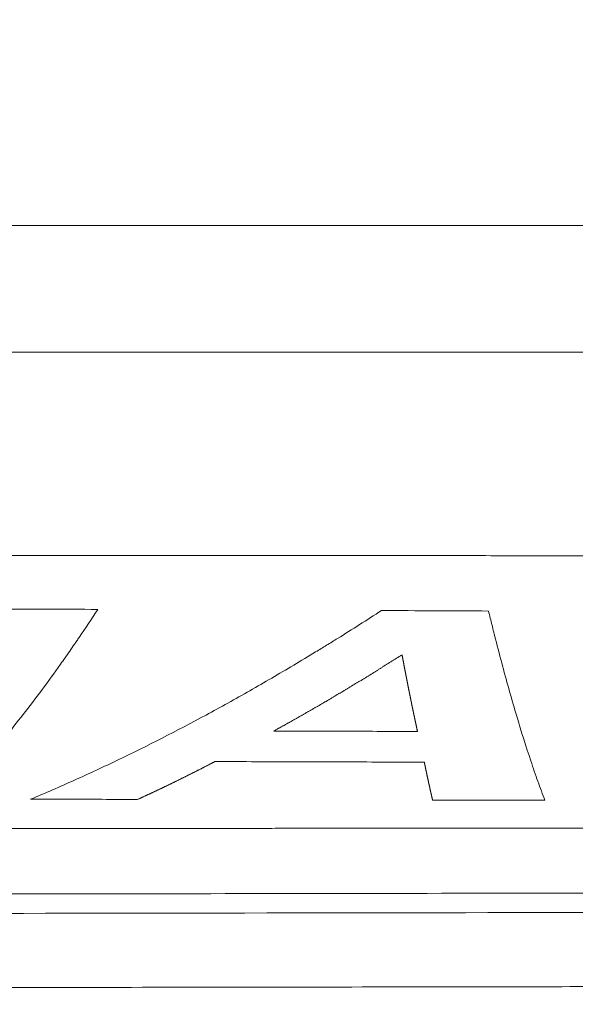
# Model space of a CAD drawing. Header units: millimetres. Extents: x 0 to 594, y 0 to 420.
# Tile 210 of 256: x 298.6 to 305.45, y 270.92 to 283.06. Entities that reach past the tile are written whole.
import ezdxf

# ---------------------------------------------------------------- set-up
doc = ezdxf.new("R2010")
doc.units = ezdxf.units.MM
doc.layers.add('1', color=7, linetype='Continuous', true_color=0xffffff)
doc.styles.add('Arial Unicode MS', font='txt')
doc.dimstyles.get("Standard").update_dxf_attribs({"dimtxt": 0.18, "dimasz": 0.18, "dimexe": 0.18, "dimexo": 0.0625, "dimgap": 0.09, "dimtad": 0, "dimtih": 1, "dimtoh": 1, "dimdec": 4, "dimzin": 0, "dimdsep": 46, "dimtxsty": 'Standard', "dimcen": 0.09, "dimadec": 0, "dimazin": 0, "dimtfac": 1, "dimtdec": 4, "dimtofl": 0, "dimtmove": 0, "dimatfit": 3, "dimfxl": 0, "dimtolj": 1, "dimtzin": 0, "dimarcsym": 0})

# ---------------------------------------------------------------- blocks, each defined once
blk = doc.blocks.new('_U8')
at = {"layer": '1', "color": 18, "lineweight": 13}
for p, q in [((305.847, 341.632), (287.064, 341.632)), ((289.064, 341.632), (289.064, 254.096)), ((305.847, 301.392), (287.064, 301.392)), ((289.064, 254.096), (284.064, 254.096))]:
    blk.add_line(p, q, dxfattribs=at)
at = {"layer": '1', "color": 18}
for points in [[(289.064, 341.632), (290.001, 338.132), (288.126, 338.132)], [(289.064, 301.392), (288.126, 304.892), (290.001, 304.892)]]:
    blk.add_solid(points, dxfattribs=at)
at = {"layer": '1', "color": 18, "linetype": 'Continuous', "lineweight": 13, "char_height": 3.5, "attachment_point": 7, "line_spacing_factor": 1.047437, "style": 'Arial Unicode MS'}
for s, insert in [('\\fArial Unicode MS|b0|i0;\\W1.0000;0.8', (259.842, 251.46)), ('\\fArial Unicode MS|b0|i0;\\W1.0000;CTRS', (269.789, 251.46)), ('\\fArial Unicode MS|b0|i0;\\W1.0000;AFT LIFT POINTS', (259.842, 244.398))]:
    blk.add_mtext(s, dxfattribs=dict(at, insert=insert))

msp = doc.modelspace()

# ---------------------------------------------------------------- linework, layer by layer
at = {"layer": '1', "color": 155, "linetype": 'Continuous', "lineweight": 13}
for points, knots in [([(124.818, 280.534), (125.541, 280.249), (127.307, 279.576), (130.072, 278.617), (133.028, 277.67), (135.779, 276.863), (138.303, 276.185), (140.598, 275.619), (142.661, 275.151), (144.505, 274.766), (146.881, 274.308), (149.898, 273.8), (153.663, 273.286), (157.949, 272.835), (162.736, 272.482), (167.998, 272.24), (173.266, 272.093), (179.976, 271.951), (188.134, 271.791), (197.745, 271.642), (207.364, 271.516), (216.986, 271.414), (229.39, 271.303), (244.577, 271.2), (262.544, 271.131), (276.102, 271.112), (285.253, 271.112), (289.972, 271.115), (294.58, 271.12), (298.984, 271.126), (302.271, 271.131), (304.594, 271.135), (306.113, 271.137), (307.835, 271.14), (309.762, 271.144), (311.894, 271.148), (314.232, 271.153), (316.8, 271.158), (319.602, 271.164), (322.643, 271.171), (325.498, 271.178), (328.127, 271.185), (329.924, 271.191), (331.223, 271.193), (331.994, 271.199), (332.586, 271.191), (332.922, 271.203), (332.997, 271.206)], [0, 0, 0, 0, 0.011301, 0.027478, 0.04249, 0.056339, 0.069024, 0.080349, 0.090551, 0.09963, 0.107586, 0.125527, 0.1438, 0.162396, 0.187643, 0.212894, 0.238126, 0.263341, 0.30921, 0.355096, 0.400986, 0.446877, 0.492766, 0.578427, 0.664088, 0.74975, 0.772365, 0.794979, 0.817248, 0.838264, 0.857982, 0.864259, 0.871491, 0.879701, 0.88889, 0.899057, 0.910202, 0.922326, 0.935791, 0.950287, 0.965814, 0.976628, 0.98789, 0.991523, 0.995199, 0.998919, 1, 1, 1, 1]), ([(332.987, 272.111), (332.896, 272.111), (332.76, 272.111), (332.579, 272.11), (331.761, 272.108), (330.262, 272.104), (322.994, 272.084), (310.639, 272.058), (296.104, 272.035), (284.475, 272.027), (275.754, 272.03), (267.033, 272.044), (258.311, 272.068), (249.59, 272.102), (240.869, 272.148), (232.147, 272.207), (223.426, 272.277), (214.706, 272.359), (205.988, 272.456), (197.273, 272.572), (190.015, 272.686), (184.212, 272.792), (180.588, 272.863), (177.69, 272.924), (174.793, 272.987), (171.173, 273.073), (166.835, 273.218), (162.503, 273.439), (158.181, 273.762), (153.875, 274.213), (150.306, 274.714), (147.466, 275.194), (144.637, 275.727), (141.124, 276.494), (136.951, 277.569), (133.512, 278.588), (130.786, 279.475), (129.115, 280.052), (128.125, 280.408), (127.81, 280.523)], [0, 0, 0, 0, 0.001316, 0.001976, 0.002636, 0.013193, 0.023751, 0.108212, 0.192672, 0.234902, 0.277133, 0.319363, 0.361593, 0.403823, 0.446054, 0.488284, 0.530514, 0.572745, 0.614975, 0.657205, 0.699435, 0.720551, 0.741666, 0.752223, 0.762781, 0.783896, 0.805011, 0.826126, 0.847241, 0.868356, 0.889472, 0.900029, 0.910587, 0.931702, 0.952817, 0.973932, 0.98449, 0.995047, 1, 1, 1, 1]), ([(273.147, 280.523), (273.756, 280.523), (274.365, 280.523), (275.584, 280.523), (276.194, 280.523), (278.022, 280.523), (279.241, 280.523), (282.897, 280.523), (285.335, 280.523), (290.211, 280.523), (292.648, 280.523), (296.305, 280.523), (297.524, 280.523), (299.961, 280.523), (302.399, 280.523), (306.056, 280.523), (308.493, 280.523), (310.931, 280.523), (312.15, 280.523), (314.588, 280.523), (315.807, 280.523), (319.463, 280.523), (321.901, 280.523), (326.776, 280.523), (329.214, 280.523), (331.652, 280.523)], [0, 0, 0, 0, 0.03125, 0.03125, 0.0625, 0.0625, 0.125, 0.125, 0.25, 0.25, 0.375, 0.375, 0.4375, 0.4375, 0.5, 0.5625, 0.625, 0.625, 0.6875, 0.6875, 0.75, 0.75, 0.875, 0.875, 1, 1, 1, 1]), ([(276.783, 278.959), (276.927, 278.959), (277.214, 278.959), (277.646, 278.959), (278.078, 278.959), (278.51, 278.959), (278.942, 278.959), (279.374, 278.959), (279.805, 278.959), (280.237, 278.959), (280.669, 278.959), (281.101, 278.959), (281.533, 278.959), (281.965, 278.959), (282.397, 278.959), (282.828, 278.959), (283.26, 278.959), (283.692, 278.959), (284.124, 278.959), (284.556, 278.959), (284.988, 278.959), (285.419, 278.959), (285.851, 278.959), (286.283, 278.959), (286.715, 278.959), (287.147, 278.959), (287.579, 278.959), (288.01, 278.959), (288.442, 278.959), (288.874, 278.959), (289.306, 278.959), (289.738, 278.959), (290.17, 278.959), (290.601, 278.959), (291.033, 278.959), (291.465, 278.959), (291.897, 278.959), (292.329, 278.959), (292.761, 278.959), (293.192, 278.959), (293.624, 278.959), (294.056, 278.959), (294.488, 278.959), (294.92, 278.959), (295.352, 278.959), (295.784, 278.959), (296.215, 278.959), (296.647, 278.959), (297.079, 278.959), (297.511, 278.959), (297.943, 278.959), (298.375, 278.959), (298.806, 278.959), (299.238, 278.959), (299.67, 278.959), (300.102, 278.959), (300.534, 278.959), (300.966, 278.959), (301.397, 278.959), (301.829, 278.959), (302.261, 278.959), (302.693, 278.959), (303.125, 278.959), (303.557, 278.959), (303.988, 278.959), (304.42, 278.959), (304.852, 278.959), (305.475, 278.959), (306.29, 278.959), (307.296, 278.959), (308.302, 278.959), (309.308, 278.959), (310.314, 278.959), (311.32, 278.959), (312.326, 278.959), (313.331, 278.959), (314.337, 278.959), (315.343, 278.959), (316.349, 278.959), (317.355, 278.959), (318.361, 278.959), (319.367, 278.959), (320.373, 278.959), (321.379, 278.959), (322.05, 278.959), (322.385, 278.959)], [0, 0, 0, 0, 0.00947, 0.018939, 0.028409, 0.037879, 0.047348, 0.056818, 0.066288, 0.075758, 0.085227, 0.094697, 0.104167, 0.113636, 0.123106, 0.132576, 0.142045, 0.151515, 0.160985, 0.170455, 0.179924, 0.189394, 0.198864, 0.208333, 0.217803, 0.227273, 0.236742, 0.246212, 0.255682, 0.265152, 0.274621, 0.284091, 0.293561, 0.30303, 0.3125, 0.32197, 0.331439, 0.340909, 0.350379, 0.359848, 0.369318, 0.378788, 0.388258, 0.397727, 0.407197, 0.416667, 0.426136, 0.435606, 0.445076, 0.454545, 0.464015, 0.473485, 0.482955, 0.492424, 0.501894, 0.511364, 0.520833, 0.530303, 0.539773, 0.549242, 0.558712, 0.568182, 0.577652, 0.587121, 0.596591, 0.606061, 0.61553, 0.625, 0.647059, 0.669118, 0.691176, 0.713235, 0.735294, 0.757353, 0.779412, 0.801471, 0.82353, 0.845588, 0.867647, 0.889706, 0.911765, 0.933823, 0.955882, 0.977941, 1, 1, 1, 1]), ([(319.795, 276.442), (319.621, 276.442), (319.272, 276.442), (318.748, 276.442), (318.224, 276.442), (317.7, 276.443), (317.177, 276.443), (316.653, 276.443), (316.129, 276.443), (315.605, 276.444), (315.081, 276.444), (314.558, 276.444), (314.034, 276.444), (313.51, 276.445), (312.986, 276.445), (312.463, 276.445), (311.939, 276.446), (311.415, 276.446), (310.891, 276.446), (310.368, 276.446), (309.844, 276.447), (309.32, 276.447), (308.796, 276.447), (308.272, 276.448), (307.749, 276.448), (307.225, 276.448), (306.701, 276.449), (306.177, 276.449), (305.654, 276.449), (305.13, 276.45), (304.606, 276.45), (304.082, 276.451), (303.508, 276.451), (302.882, 276.451), (302.205, 276.452), (301.529, 276.452), (300.852, 276.453), (300.176, 276.453), (299.499, 276.454), (298.823, 276.454), (298.146, 276.455), (297.47, 276.456), (296.793, 276.456), (296.117, 276.457), (295.44, 276.457), (294.763, 276.458), (294.087, 276.458), (293.41, 276.459), (292.734, 276.46), (292.057, 276.46), (291.381, 276.461), (290.704, 276.461), (290.028, 276.462), (289.351, 276.463), (288.675, 276.463), (287.998, 276.464), (287.322, 276.465), (286.645, 276.466), (285.968, 276.466), (285.292, 276.467), (284.615, 276.468), (283.939, 276.469), (283.262, 276.47), (282.586, 276.47), (281.909, 276.471), (281.233, 276.472), (280.556, 276.473), (279.88, 276.474), (279.203, 276.475), (278.527, 276.476), (277.85, 276.477), (277.173, 276.478), (276.722, 276.479), (276.497, 276.479)], [0, 0, 0, 0, 0.012097, 0.024194, 0.03629, 0.048387, 0.060484, 0.072581, 0.084677, 0.096774, 0.108871, 0.120968, 0.133065, 0.145161, 0.157258, 0.169355, 0.181452, 0.193548, 0.205645, 0.217742, 0.229839, 0.241935, 0.254032, 0.266129, 0.278226, 0.290323, 0.302419, 0.314516, 0.326613, 0.33871, 0.350806, 0.362903, 0.375, 0.390625, 0.40625, 0.421875, 0.4375, 0.453125, 0.46875, 0.484375, 0.5, 0.515625, 0.53125, 0.546875, 0.5625, 0.578125, 0.59375, 0.609375, 0.625, 0.640625, 0.65625, 0.671875, 0.6875, 0.703125, 0.71875, 0.734375, 0.75, 0.765625, 0.78125, 0.796875, 0.8125, 0.828125, 0.84375, 0.859375, 0.875, 0.890625, 0.90625, 0.921875, 0.9375, 0.953125, 0.96875, 0.984375, 1, 1, 1, 1]), ([(297.729, 273.451), (297.805, 273.526), (297.958, 273.683), (298.11, 273.851), (298.34, 274.112), (298.492, 274.297), (298.722, 274.591), (298.798, 274.691), (298.951, 274.897), (299.027, 275.003), (299.142, 275.165), (299.18, 275.219), (299.238, 275.302), (299.257, 275.33), (299.286, 275.372), (299.295, 275.386), (299.314, 275.414), (299.324, 275.428), (299.41, 275.555), (299.487, 275.67), (299.564, 275.788)], [0, 0, 0, 0, 0.125, 0.25, 0.25, 0.5, 0.5, 0.625, 0.625, 0.75, 0.75, 0.8125, 0.8125, 0.84375, 0.84375, 0.859375, 0.859375, 0.875, 0.875, 1, 1, 1, 1]), ([(303.061, 275.774), (302.88, 275.657), (302.7, 275.542), (302.497, 275.416), (302.475, 275.402), (302.429, 275.374), (302.362, 275.332), (302.294, 275.291), (302.159, 275.208), (302.069, 275.154), (301.798, 274.993), (301.618, 274.888), (301.258, 274.683), (301.078, 274.583), (300.537, 274.291), (300.177, 274.106), (299.636, 273.847), (299.276, 273.679), (298.916, 273.523), (298.736, 273.448)], [0, 0, 0, 0, 0.125, 0.125, 0.140625, 0.140625, 0.15625, 0.1875, 0.1875, 0.25, 0.25, 0.375, 0.375, 0.5, 0.5, 0.75, 0.75, 0.875, 1, 1, 1, 1]), ([(305.076, 273.434), (305.046, 273.509), (304.988, 273.665), (304.93, 273.833), (304.843, 274.093), (304.785, 274.277), (304.698, 274.57), (304.669, 274.671), (304.611, 274.877), (304.582, 274.982), (304.524, 275.198), (304.495, 275.309), (304.463, 275.436), (304.459, 275.45), (304.452, 275.479), (304.441, 275.521), (304.43, 275.565), (304.409, 275.651), (304.394, 275.709), (304.38, 275.768)], [0, 0, 0, 0, 0.125, 0.25, 0.25, 0.5, 0.5, 0.625, 0.625, 0.75, 0.75, 0.875, 0.875, 0.890625, 0.890625, 0.90625, 0.9375, 0.9375, 1, 1, 1, 1]), ([(303.314, 275.229), (303.309, 275.226), (303.3, 275.221), (303.287, 275.212), (303.274, 275.204), (303.26, 275.195), (303.247, 275.187), (303.234, 275.178), (303.221, 275.17), (303.207, 275.162), (303.194, 275.153), (303.181, 275.145), (303.167, 275.136), (303.154, 275.128), (303.141, 275.12), (303.128, 275.111), (303.114, 275.103), (303.101, 275.094), (303.088, 275.086), (303.074, 275.078), (303.061, 275.069), (303.048, 275.061), (303.035, 275.053), (303.021, 275.045), (303.008, 275.036), (302.995, 275.028), (302.981, 275.02), (302.968, 275.011), (302.955, 275.003), (302.942, 274.995), (302.928, 274.987), (302.915, 274.979), (302.902, 274.97), (302.888, 274.962), (302.875, 274.954), (302.862, 274.946), (302.849, 274.938), (302.835, 274.929), (302.822, 274.921), (302.809, 274.913), (302.795, 274.905), (302.782, 274.897), (302.769, 274.889), (302.756, 274.881), (302.742, 274.873), (302.729, 274.865), (302.716, 274.856), (302.702, 274.848), (302.689, 274.84), (302.676, 274.832), (302.663, 274.824), (302.649, 274.816), (302.636, 274.808), (302.623, 274.8), (302.609, 274.792), (302.596, 274.784), (302.583, 274.776), (302.57, 274.768), (302.556, 274.761), (302.543, 274.753), (302.53, 274.745), (302.516, 274.737), (302.503, 274.729), (302.49, 274.721), (302.477, 274.713), (302.463, 274.705), (302.45, 274.697), (302.437, 274.689), (302.423, 274.682), (302.41, 274.674), (302.397, 274.666), (302.384, 274.658), (302.37, 274.65), (302.357, 274.643), (302.344, 274.635), (302.33, 274.627), (302.317, 274.619), (302.304, 274.612), (302.291, 274.604), (302.277, 274.596), (302.264, 274.588), (302.251, 274.581), (302.237, 274.573), (302.224, 274.565), (302.211, 274.558), (302.198, 274.55), (302.184, 274.542), (302.171, 274.535), (302.158, 274.527), (302.144, 274.519), (302.131, 274.512), (302.118, 274.504), (302.105, 274.497), (302.091, 274.489), (302.078, 274.481), (302.065, 274.474), (302.051, 274.466), (302.038, 274.459), (302.025, 274.451), (302.012, 274.444), (301.998, 274.436), (301.985, 274.429), (301.972, 274.421), (301.959, 274.414), (301.945, 274.406), (301.932, 274.399), (301.919, 274.391), (301.905, 274.384), (301.892, 274.377), (301.879, 274.369), (301.866, 274.362), (301.852, 274.354), (301.839, 274.347), (301.826, 274.34), (301.812, 274.332), (301.799, 274.325), (301.786, 274.318), (301.773, 274.31), (301.759, 274.303), (301.746, 274.296), (301.737, 274.291), (301.733, 274.288)], [0, 0, 0, 0, 0.008403, 0.016807, 0.02521, 0.033613, 0.042017, 0.05042, 0.058824, 0.067227, 0.07563, 0.084034, 0.092437, 0.10084, 0.109244, 0.117647, 0.12605, 0.134454, 0.142857, 0.15126, 0.159664, 0.168067, 0.17647, 0.184874, 0.193277, 0.20168, 0.210084, 0.218487, 0.226891, 0.235294, 0.243697, 0.252101, 0.260504, 0.268907, 0.277311, 0.285714, 0.294117, 0.302521, 0.310924, 0.319327, 0.327731, 0.336134, 0.344537, 0.352941, 0.361344, 0.369748, 0.378151, 0.386554, 0.394958, 0.403361, 0.411764, 0.420168, 0.428571, 0.436974, 0.445378, 0.453781, 0.462184, 0.470588, 0.478991, 0.487395, 0.495798, 0.504201, 0.512605, 0.521008, 0.529411, 0.537815, 0.546218, 0.554621, 0.563025, 0.571428, 0.579832, 0.588235, 0.596638, 0.605042, 0.613445, 0.621848, 0.630252, 0.638655, 0.647058, 0.655462, 0.663865, 0.672269, 0.680672, 0.689075, 0.697479, 0.705882, 0.714285, 0.722689, 0.731092, 0.739496, 0.747899, 0.756302, 0.764706, 0.773109, 0.781512, 0.789916, 0.798319, 0.806723, 0.815126, 0.823529, 0.831933, 0.840336, 0.848739, 0.857143, 0.865546, 0.873949, 0.882353, 0.890756, 0.89916, 0.907563, 0.915966, 0.92437, 0.932773, 0.941176, 0.94958, 0.957983, 0.966387, 0.97479, 0.983193, 0.991597, 1, 1, 1, 1]), ([(303.505, 274.283), (303.504, 274.285), (303.503, 274.29), (303.501, 274.298), (303.5, 274.305), (303.498, 274.312), (303.497, 274.32), (303.495, 274.327), (303.493, 274.334), (303.492, 274.342), (303.49, 274.349), (303.489, 274.357), (303.487, 274.364), (303.485, 274.372), (303.484, 274.379), (303.482, 274.386), (303.481, 274.394), (303.479, 274.401), (303.477, 274.409), (303.476, 274.416), (303.474, 274.424), (303.473, 274.432), (303.471, 274.439), (303.469, 274.447), (303.468, 274.454), (303.466, 274.462), (303.465, 274.469), (303.463, 274.477), (303.461, 274.485), (303.46, 274.492), (303.458, 274.5), (303.456, 274.507), (303.455, 274.515), (303.453, 274.523), (303.452, 274.53), (303.45, 274.538), (303.448, 274.546), (303.447, 274.553), (303.445, 274.561), (303.444, 274.569), (303.442, 274.577), (303.44, 274.584), (303.439, 274.592), (303.437, 274.6), (303.436, 274.608), (303.434, 274.615), (303.432, 274.623), (303.431, 274.631), (303.429, 274.639), (303.428, 274.647), (303.426, 274.655), (303.424, 274.662), (303.423, 274.67), (303.421, 274.678), (303.42, 274.686), (303.418, 274.694), (303.416, 274.702), (303.415, 274.71), (303.413, 274.718), (303.411, 274.726), (303.41, 274.734), (303.408, 274.742), (303.407, 274.75), (303.405, 274.758), (303.403, 274.765), (303.402, 274.773), (303.4, 274.782), (303.399, 274.79), (303.397, 274.798), (303.395, 274.806), (303.394, 274.814), (303.392, 274.822), (303.391, 274.83), (303.389, 274.838), (303.387, 274.846), (303.386, 274.854), (303.384, 274.862), (303.383, 274.87), (303.381, 274.878), (303.379, 274.887), (303.378, 274.895), (303.376, 274.903), (303.375, 274.911), (303.373, 274.919), (303.371, 274.927), (303.37, 274.936), (303.368, 274.944), (303.367, 274.952), (303.365, 274.96), (303.363, 274.969), (303.362, 274.977), (303.36, 274.985), (303.359, 274.993), (303.357, 275.002), (303.355, 275.01), (303.354, 275.018), (303.352, 275.027), (303.351, 275.035), (303.349, 275.043), (303.347, 275.052), (303.346, 275.06), (303.344, 275.068), (303.342, 275.077), (303.341, 275.085), (303.339, 275.094), (303.338, 275.102), (303.336, 275.11), (303.334, 275.119), (303.333, 275.127), (303.331, 275.136), (303.33, 275.144), (303.328, 275.153), (303.326, 275.161), (303.325, 275.17), (303.323, 275.178), (303.322, 275.187), (303.32, 275.195), (303.318, 275.204), (303.317, 275.212), (303.315, 275.221), (303.314, 275.226), (303.314, 275.229)], [0, 0, 0, 0, 0.008403, 0.016807, 0.02521, 0.033613, 0.042017, 0.05042, 0.058824, 0.067227, 0.07563, 0.084034, 0.092437, 0.10084, 0.109244, 0.117647, 0.126051, 0.134454, 0.142857, 0.151261, 0.159664, 0.168068, 0.176471, 0.184874, 0.193278, 0.201681, 0.210085, 0.218488, 0.226891, 0.235295, 0.243698, 0.252101, 0.260505, 0.268908, 0.277312, 0.285715, 0.294118, 0.302522, 0.310925, 0.319329, 0.327732, 0.336135, 0.344539, 0.352942, 0.361345, 0.369749, 0.378152, 0.386556, 0.394959, 0.403362, 0.411766, 0.420169, 0.428573, 0.436976, 0.445379, 0.453783, 0.462186, 0.470589, 0.478993, 0.487396, 0.495799, 0.504203, 0.512606, 0.52101, 0.529413, 0.537816, 0.54622, 0.554623, 0.563026, 0.57143, 0.579833, 0.588236, 0.59664, 0.605043, 0.613446, 0.62185, 0.630253, 0.638656, 0.64706, 0.655463, 0.663866, 0.67227, 0.680673, 0.689076, 0.69748, 0.705883, 0.714286, 0.72269, 0.731093, 0.739496, 0.7479, 0.756303, 0.764706, 0.77311, 0.781513, 0.789916, 0.79832, 0.806723, 0.815126, 0.82353, 0.831933, 0.840336, 0.84874, 0.857143, 0.865546, 0.87395, 0.882353, 0.890756, 0.89916, 0.907563, 0.915966, 0.92437, 0.932773, 0.941177, 0.94958, 0.957983, 0.966387, 0.97479, 0.983193, 0.991597, 1, 1, 1, 1]), ([(300.055, 273.445), (300.059, 273.447), (300.068, 273.451), (300.08, 273.457), (300.093, 273.462), (300.106, 273.468), (300.118, 273.474), (300.131, 273.48), (300.144, 273.486), (300.156, 273.492), (300.169, 273.498), (300.182, 273.504), (300.195, 273.509), (300.207, 273.515), (300.22, 273.521), (300.233, 273.527), (300.245, 273.533), (300.258, 273.539), (300.271, 273.545), (300.284, 273.551), (300.296, 273.557), (300.309, 273.563), (300.322, 273.569), (300.334, 273.575), (300.347, 273.581), (300.36, 273.587), (300.372, 273.593), (300.385, 273.6), (300.398, 273.606), (300.411, 273.612), (300.423, 273.618), (300.436, 273.624), (300.449, 273.63), (300.461, 273.636), (300.474, 273.642), (300.487, 273.649), (300.499, 273.655), (300.512, 273.661), (300.525, 273.667), (300.538, 273.673), (300.55, 273.68), (300.563, 273.686), (300.576, 273.692), (300.588, 273.698), (300.601, 273.705), (300.614, 273.711), (300.627, 273.717), (300.639, 273.724), (300.652, 273.73), (300.665, 273.736), (300.677, 273.743), (300.69, 273.749), (300.703, 273.755), (300.715, 273.762), (300.728, 273.768), (300.741, 273.775), (300.754, 273.781), (300.766, 273.787), (300.779, 273.794), (300.792, 273.8), (300.804, 273.807), (300.817, 273.813), (300.83, 273.82), (300.843, 273.826), (300.855, 273.833), (300.868, 273.839), (300.881, 273.846), (300.893, 273.852), (300.906, 273.859), (300.919, 273.865), (300.931, 273.872), (300.944, 273.879), (300.957, 273.885), (300.97, 273.892), (300.982, 273.898), (300.995, 273.905), (301.003, 273.909), (301.008, 273.912)], [0, 0, 0, 0, 0.013333, 0.026667, 0.04, 0.053333, 0.066667, 0.08, 0.093333, 0.106667, 0.12, 0.133333, 0.146667, 0.16, 0.173333, 0.186667, 0.2, 0.213333, 0.226667, 0.24, 0.253333, 0.266667, 0.28, 0.293333, 0.306667, 0.32, 0.333333, 0.346667, 0.36, 0.373333, 0.386667, 0.4, 0.413333, 0.426667, 0.44, 0.453333, 0.466667, 0.48, 0.493333, 0.506667, 0.52, 0.533333, 0.546667, 0.56, 0.573333, 0.586667, 0.6, 0.613333, 0.626667, 0.64, 0.653333, 0.666667, 0.68, 0.693333, 0.706667, 0.72, 0.733333, 0.746667, 0.76, 0.773333, 0.786667, 0.8, 0.813333, 0.826667, 0.84, 0.853333, 0.866667, 0.88, 0.893333, 0.906667, 0.92, 0.933333, 0.946667, 0.96, 0.973333, 0.986667, 1, 1, 1, 1]), ([(303.588, 273.904), (303.589, 273.902), (303.59, 273.898), (303.591, 273.891), (303.592, 273.884), (303.594, 273.878), (303.595, 273.871), (303.596, 273.865), (303.598, 273.858), (303.599, 273.851), (303.601, 273.845), (303.602, 273.838), (303.603, 273.832), (303.605, 273.825), (303.606, 273.819), (303.607, 273.812), (303.609, 273.806), (303.61, 273.799), (303.611, 273.793), (303.613, 273.786), (303.614, 273.78), (303.616, 273.773), (303.617, 273.767), (303.618, 273.761), (303.62, 273.754), (303.621, 273.748), (303.622, 273.741), (303.624, 273.735), (303.625, 273.729), (303.626, 273.722), (303.628, 273.716), (303.629, 273.71), (303.631, 273.703), (303.632, 273.697), (303.633, 273.691), (303.635, 273.684), (303.636, 273.678), (303.637, 273.672), (303.639, 273.666), (303.64, 273.659), (303.641, 273.653), (303.643, 273.647), (303.644, 273.641), (303.646, 273.635), (303.647, 273.628), (303.648, 273.622), (303.65, 273.616), (303.651, 273.61), (303.652, 273.604), (303.654, 273.598), (303.655, 273.592), (303.656, 273.585), (303.658, 273.579), (303.659, 273.573), (303.661, 273.567), (303.662, 273.561), (303.663, 273.555), (303.665, 273.549), (303.666, 273.543), (303.667, 273.537), (303.669, 273.531), (303.67, 273.525), (303.671, 273.519), (303.673, 273.513), (303.674, 273.507), (303.676, 273.501), (303.677, 273.495), (303.678, 273.49), (303.68, 273.484), (303.681, 273.478), (303.682, 273.472), (303.684, 273.466), (303.685, 273.46), (303.686, 273.454), (303.688, 273.448), (303.689, 273.443), (303.69, 273.439), (303.691, 273.437)], [0, 0, 0, 0, 0.013333, 0.026667, 0.04, 0.053333, 0.066667, 0.08, 0.093333, 0.106667, 0.12, 0.133333, 0.146667, 0.16, 0.173333, 0.186667, 0.2, 0.213333, 0.226667, 0.24, 0.253333, 0.266667, 0.28, 0.293333, 0.306667, 0.32, 0.333333, 0.346667, 0.36, 0.373333, 0.386667, 0.4, 0.413333, 0.426666, 0.44, 0.453333, 0.466666, 0.48, 0.493333, 0.506666, 0.52, 0.533333, 0.546666, 0.56, 0.573333, 0.586667, 0.6, 0.613333, 0.626667, 0.64, 0.653333, 0.666667, 0.68, 0.693333, 0.706667, 0.72, 0.733333, 0.746667, 0.76, 0.773333, 0.786667, 0.8, 0.813333, 0.826667, 0.84, 0.853333, 0.866667, 0.88, 0.893333, 0.906667, 0.92, 0.933333, 0.946667, 0.96, 0.973333, 0.986667, 1, 1, 1, 1]), ([(276.52, 273.102), (276.626, 273.102), (276.838, 273.102), (277.156, 273.101), (277.475, 273.1), (277.793, 273.1), (278.112, 273.099), (278.43, 273.099), (278.748, 273.099), (279.067, 273.098), (279.385, 273.098), (279.703, 273.097), (280.022, 273.097), (280.34, 273.096), (280.658, 273.096), (280.977, 273.096), (281.295, 273.095), (281.614, 273.095), (281.932, 273.095), (282.25, 273.094), (282.569, 273.094), (282.887, 273.094), (283.205, 273.093), (283.524, 273.093), (283.842, 273.093), (284.161, 273.092), (284.479, 273.092), (284.797, 273.092), (285.116, 273.092), (285.434, 273.091), (285.752, 273.091), (286.071, 273.091), (286.389, 273.091), (286.708, 273.091), (287.026, 273.09), (287.344, 273.09), (287.663, 273.09), (287.981, 273.09), (288.299, 273.09), (288.618, 273.089), (288.936, 273.089), (289.255, 273.089), (289.573, 273.089), (289.891, 273.089), (290.21, 273.089), (290.528, 273.089), (290.846, 273.089), (291.165, 273.088), (291.483, 273.088), (291.801, 273.088), (292.12, 273.088), (292.438, 273.088), (292.757, 273.088), (293.075, 273.088), (293.393, 273.088), (293.712, 273.088), (294.03, 273.088), (294.348, 273.088), (294.667, 273.088), (294.985, 273.088), (295.304, 273.088), (295.622, 273.088), (295.94, 273.088), (296.259, 273.088), (296.577, 273.088), (296.895, 273.088), (297.214, 273.088), (297.532, 273.088), (297.851, 273.088), (298.169, 273.088), (298.487, 273.088), (298.806, 273.088), (299.124, 273.088), (299.442, 273.088), (299.761, 273.088), (300.079, 273.088), (300.398, 273.088), (300.716, 273.088), (301.034, 273.088), (301.353, 273.088), (301.671, 273.088), (301.989, 273.089), (302.308, 273.089), (302.626, 273.089), (302.945, 273.089), (303.263, 273.089), (303.776, 273.089), (304.483, 273.089), (305.385, 273.09), (306.287, 273.09), (307.19, 273.09), (308.092, 273.091), (308.994, 273.091), (309.896, 273.091), (310.798, 273.092), (311.7, 273.092), (312.602, 273.093), (313.504, 273.094), (314.406, 273.094), (315.308, 273.095), (316.21, 273.095), (317.112, 273.096), (318.014, 273.097), (318.916, 273.097), (319.518, 273.098), (319.818, 273.098)], [0, 0, 0, 0, 0.007353, 0.014706, 0.022059, 0.029412, 0.036765, 0.044118, 0.051471, 0.058824, 0.066176, 0.073529, 0.080882, 0.088235, 0.095588, 0.102941, 0.110294, 0.117647, 0.125, 0.132353, 0.139706, 0.147059, 0.154412, 0.161765, 0.169118, 0.176471, 0.183823, 0.191176, 0.198529, 0.205882, 0.213235, 0.220588, 0.227941, 0.235294, 0.242647, 0.25, 0.257353, 0.264706, 0.272059, 0.279412, 0.286765, 0.294118, 0.301471, 0.308824, 0.316176, 0.323529, 0.330882, 0.338235, 0.345588, 0.352941, 0.360294, 0.367647, 0.375, 0.382353, 0.389706, 0.397059, 0.404412, 0.411765, 0.419118, 0.426471, 0.433824, 0.441176, 0.448529, 0.455882, 0.463235, 0.470588, 0.477941, 0.485294, 0.492647, 0.5, 0.507353, 0.514706, 0.522059, 0.529412, 0.536765, 0.544118, 0.551471, 0.558824, 0.566176, 0.573529, 0.580882, 0.588235, 0.595588, 0.602941, 0.610294, 0.617647, 0.625, 0.645833, 0.666667, 0.6875, 0.708333, 0.729167, 0.75, 0.770833, 0.791667, 0.8125, 0.833333, 0.854167, 0.875, 0.895833, 0.916667, 0.9375, 0.958333, 0.979167, 1, 1, 1, 1]), ([(241.883, 272.384), (243.781, 272.373), (245.679, 272.363), (248.526, 272.349), (249.475, 272.344), (251.373, 272.336), (252.322, 272.332), (255.169, 272.32), (257.067, 272.313), (260.862, 272.301), (262.76, 272.295), (266.556, 272.286), (268.454, 272.282), (272.25, 272.275), (274.148, 272.273), (277.943, 272.269), (279.841, 272.268), (282.688, 272.268), (283.637, 272.268), (285.535, 272.268), (286.484, 272.269), (289.331, 272.27), (291.228, 272.272), (295.024, 272.275), (296.922, 272.278), (300.718, 272.282), (302.616, 272.285), (306.411, 272.291), (308.309, 272.294), (312.105, 272.301), (314.003, 272.305), (317.799, 272.312), (319.696, 272.316), (323.492, 272.325), (325.39, 272.33), (328.237, 272.337), (329.186, 272.34), (330.609, 272.344), (331.321, 272.346), (332.033, 272.348), (332.388, 272.349), (332.507, 272.349), (332.685, 272.35), (332.744, 272.35), (332.863, 272.35), (332.922, 272.35), (332.982, 272.351)], [0, 0, 0, 0, 0.0625, 0.0625, 0.09375, 0.09375, 0.125, 0.125, 0.1875, 0.1875, 0.25, 0.25, 0.3125, 0.3125, 0.375, 0.375, 0.4375, 0.4375, 0.46875, 0.46875, 0.5, 0.5, 0.5625, 0.5625, 0.625, 0.625, 0.6875, 0.6875, 0.75, 0.75, 0.8125, 0.8125, 0.875, 0.875, 0.9375, 0.9375, 0.96875, 0.96875, 0.984375, 0.992188, 0.992188, 0.996094, 0.996094, 0.998047, 0.998047, 1, 1, 1, 1])]:
    msp.add_open_spline(points, degree=3, knots=knots, dxfattribs=at)
for points in [[(299.564, 275.788), (299.349, 275.789), (298.92, 275.791), (298.49, 275.792), (298.275, 275.793)], [(304.38, 275.768), (304.16, 275.769), (303.72, 275.771), (303.281, 275.773), (303.061, 275.774)], [(301.733, 274.288), (301.88, 274.288), (302.176, 274.287), (302.619, 274.286), (303.062, 274.284), (303.357, 274.283), (303.505, 274.283)], [(301.008, 273.912), (301.18, 273.911), (301.524, 273.91), (302.04, 273.909), (302.556, 273.907), (303.072, 273.906), (303.416, 273.905), (303.588, 273.904)], [(298.736, 273.448), (298.882, 273.448), (299.176, 273.447), (299.615, 273.446), (299.908, 273.445), (300.055, 273.445)], [(303.691, 273.437), (303.921, 273.436), (304.383, 273.435), (304.845, 273.434), (305.076, 273.434)]]:
    msp.add_open_spline(points, degree=3, dxfattribs=at)

# ---------------------------------------------------------------- dimensions: what is measured, and where the dimension line sits
at = {"layer": '1', "color": 18, "linetype": 'Continuous', "lineweight": 13}
dim = msp.add_linear_dim(base=(289.064, 301.392), p1=(305.847, 341.632), p2=(305.847, 301.392), angle=90, text=' <> \\fArial Unicode MS|b0|i0;\\C18;{\\H1.00x;\\fArial Unicode MS|b0|i0;CTRS\\fArial Unicode MS|b0|i0;}\\C18;\\P\\fArial Unicode MS|b0|i0;\\C18;{\\H1.00x;\\fArial Unicode MS|b0|i0;AFT LIFT POINTS\\fArial Unicode MS|b0|i0;}\\C18;', dimstyle='Standard', override={"dimtxt": 3.5, "dimasz": 3.5, "dimexe": 2, "dimexo": 0, "dimgap": 1.5, "dimtih": 1, "dimtoh": 1, "dimdec": 1, "dimlfac": 0.02, "dimdsep": 46, "dimlunit": 2, "dimtxsty": 'Arial Unicode MS', "dimsah": 1, "dimse1": 0, "dimse2": 0, "dimsd1": 0, "dimsd2": 0, "dimclrd": 18, "dimclre": 18, "dimclrt": 18, "dimtol": 0, "dimtm": -0.1, "dimtfac": 1, "dimtdec": 2, "dimtofl": 1, "dimtmove": 1, "dimlwd": 13, "dimlwe": 13}, dxfattribs=at)
dim.commit()
dim.dimension.update_dxf_attribs({"geometry": '_U8', "text_midpoint": (279.495, 250.587), "dimtype": 160})

doc.saveas('drawing.dxf')
